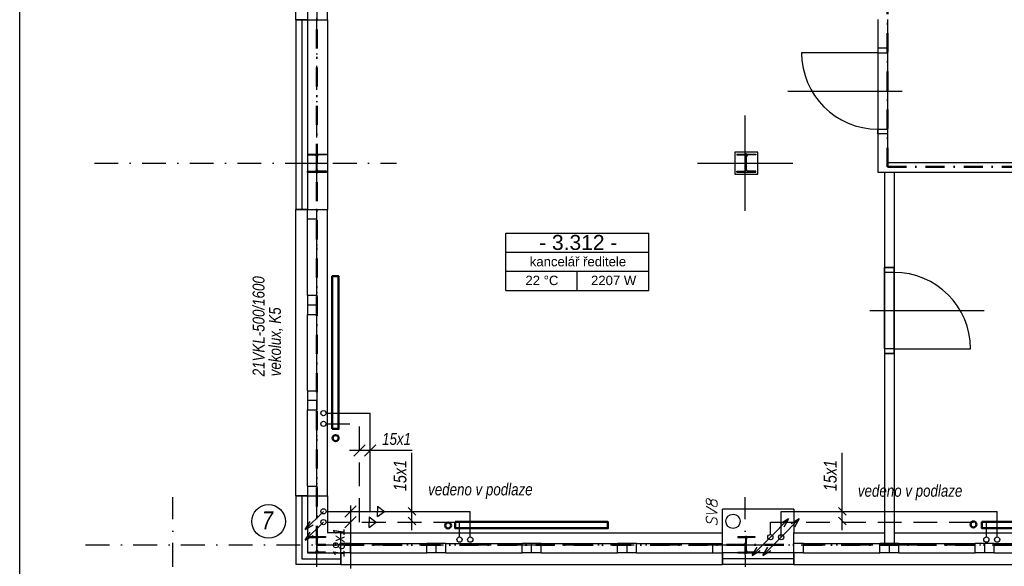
# Model space of a CAD drawing. Header units: millimetres. Extents: x 6435372 to 7248404, y 1559872 to 1886246.
# Tile 29 of 208: x 6642511 to 6652832, y 1664192 to 1669919. Entities that reach past the tile are written whole.
import ezdxf

# ---------------------------------------------------------------- set-up
doc = ezdxf.new("R2010")
doc.units = ezdxf.units.MM
for name, pattern in [('DASH', [75, 50, -25]), ('DASHDOT', [1, 0.5, -0.25, 0, -0.25]), ('ČERCHOVANÁ', [1, 0.5, -0.25, 0, -0.25])]:
    doc.linetypes.add(name, pattern=pattern)
for name, color, linetype in [('1__NP___M_STNOSTI__T', 7, 'Continuous'), ('matrice DPS', 122, 'Continuous'), ('UT-popis', 7, 'Continuous'), ('UT_popis', 7, 'Continuous'), ('UT_tělesa-popis', 7, 'Continuous')]:
    doc.layers.add(name, color=color, linetype=linetype)
for name, color, linetype, lineweight in [('požární úseky', 21, 'ČERCHOVANÁ', 50), ('UT_potrubí', 10, 'Continuous', 30), ('UT_telesa', 181, 'Continuous', 50)]:
    doc.layers.add(name, color=color, linetype=linetype, lineweight=lineweight)
doc.styles.add('ARIAL', font='arial.ttf')
doc.styles.add('INDRA', font='ariali.ttf')
doc.styles.add('KURZIVA', font='italic__.ttf')
doc.linetypes.add('IZOLACE_POLYSTYREN_EXPANDOVANY', pattern='A,1,[224,CADKON.SHX,S=0.01,R=0,X=-0.5,Y=-1.74],-2', length=3)

# ---------------------------------------------------------------- blocks, each defined once
blk = doc.blocks.new('CK_S_EXT_HEAHEA180')
for p, q in [((-90, 85.5), (90, 85.5)), ((-90, 85.5), (-90, 76)), ((-90, 76), (-18, 76)), ((-3, -61), (-3, 61)), ((3, -61), (3, 61)), ((90, 76), (18, 76)), ((90, 85.5), (90, 76)), ((-90, -85.5), (-90, -76)), ((-90, -76), (-18, -76)), ((-90, -85.5), (90, -85.5)), ((90, -76), (18, -76)), ((90, -85.5), (90, -76))]:
    blk.add_line(p, q)
for centre, start, end in [((-18, 61), 0, 90), ((18, 61), 90, 180), ((-18, -61), 270, 0), ((18, -61), 180, 270)]:
    blk.add_arc(centre, 15, start, end)
blk = doc.blocks.new('CK_S_EXT_HEAHEA200')
for p, q in [((-100, 95), (100, 95)), ((-100, 95), (-100, 85)), ((-100, 85), (-21.25, 85)), ((-3.25, -67), (-3.25, 67)), ((3.25, -67), (3.25, 67)), ((100, 85), (21.25, 85)), ((100, 95), (100, 85)), ((-100, -95), (-100, -85)), ((-100, -85), (-21.25, -85)), ((-100, -95), (100, -95)), ((100, -85), (21.25, -85)), ((100, -95), (100, -85))]:
    blk.add_line(p, q)
for centre, start, end in [((-21.25, 67), 0, 90), ((21.25, 67), 90, 180), ((-21.25, -67), 270, 0), ((21.25, -67), 180, 270)]:
    blk.add_arc(centre, 18, start, end)

msp = doc.modelspace()

# ---------------------------------------------------------------- linework, layer by layer
at = {"layer": '1__NP___M_STNOSTI__T', "color": 7}
for p, q in [((6647606, 1667483.1), (6647606, 1667683.1)), ((6647606, 1667683.1), (6649106, 1667683.1)), ((6649106, 1667483.1), (6649106, 1667683.1)), ((6647606, 1667283.1), (6647606, 1667483.1)), ((6647606, 1667483.1), (6649106, 1667483.1)), ((6647606, 1667483.1), (6649106, 1667483.1)), ((6649106, 1667283.1), (6649106, 1667483.1)), ((6647606, 1667083.1), (6647606, 1667283.1)), ((6647606, 1667283.1), (6649106, 1667283.1)), ((6647606, 1667283.1), (6649106, 1667283.1)), ((6648356, 1667083.1), (6648356, 1667283.1)), ((6649106, 1667083.1), (6649106, 1667283.1)), ((6647606, 1667083.1), (6649106, 1667083.1))]:
    msp.add_line(p, q, dxfattribs=at)
at = {"layer": 'matrice DPS', "linetype": 'DASHDOT', "ltscale": 500}
for p, q in [((6645627, 1661684.6), (6645627, 1676124.2)), ((6645627, 1661684.6), (6645627, 1676124.2)), ((6643293.3, 1668416.9), (6646460.4, 1668416.9)), ((6644127.2, 1661685.7), (6644115, 1664916.9)), ((6650127.2, 1661685.7), (6650115, 1664916.9)), ((6643201.3, 1664416.9), (6666231.4, 1664416.9))]:
    msp.add_line(p, q, dxfattribs=at)
at = {"layer": 'matrice DPS', "ltscale": 500}
for p, q in [((6645407, 1669916.9), (6645407, 1670916.9)), ((6645737, 1669916.9), (6645737, 1670916.9)), ((6645527, 1670016.9), (6645527, 1669916.9)), ((6645627, 1670016.9), (6645627, 1669916.9)), ((6645407, 1669916.9), (6645737, 1669916.9)), ((6645527, 1669916.9), (6645407, 1669916.9)), ((6645407, 1669916.9), (6645407, 1667931.4)), ((6645527, 1669916.9), (6645627, 1669916.9)), ((6645527, 1669916.9), (6645527, 1667931.4)), ((6645737, 1669916.9), (6645737, 1667931.4)), ((6651507, 1669921.9), (6651507, 1669621.9)), ((6651607, 1669921.9), (6651607, 1669621.9)), ((6651507, 1669571.9), (6650707, 1669571.9)), ((6651507, 1669621.9), (6651507, 1668721.9)), ((6651607, 1669621.9), (6651507, 1669621.9)), ((6651507, 1669621.9), (6651507, 1668721.9)), ((6651507, 1669621.9), (6651507, 1669571.9)), ((6651607, 1669621.9), (6651507, 1669621.9)), ((6651507, 1669571.9), (6651507, 1668771.9)), ((6651507, 1669571.9), (6651607, 1669571.9)), ((6651607, 1669621.9), (6651607, 1668721.9)), ((6651607, 1669571.9), (6651607, 1669621.9)), ((6651607, 1669571.9), (6651607, 1668771.9)), ((6650562, 1669171.9), (6651762, 1669171.9)), ((6650115, 1667916.9), (6650115, 1668916.9)), ((6651507, 1668721.9), (6651507, 1668771.9)), ((6651507, 1668771.9), (6651607, 1668771.9)), ((6651607, 1668771.9), (6651607, 1668721.9)), ((6651607, 1668721.9), (6651507, 1668721.9)), ((6651507, 1668721.9), (6651507, 1668321.9)), ((6651607, 1668721.9), (6651507, 1668721.9)), ((6651607, 1668721.9), (6651607, 1668421.9)), ((6645627, 1668311.9), (6645627, 1668521.9)), ((6650127, 1668330.9), (6650127, 1668521.9)), ((6645517, 1668416.9), (6645737, 1668416.9)), ((6649615, 1668416.9), (6650615, 1668416.9)), ((6650017, 1668416.9), (6650237, 1668416.9)), ((6651607, 1668421.9), (6653907, 1668421.9)), ((6651507, 1668321.9), (6651577, 1668321.9)), ((6651577, 1668321.9), (6651577, 1667321.9)), ((6651677, 1668321.9), (6653907, 1668321.9)), ((6651677, 1668321.9), (6651677, 1667321.9)), ((6645407, 1664931.4), (6645407, 1667931.4)), ((6645407, 1667931.4), (6645737, 1667931.4)), ((6645527, 1667931.4), (6645407, 1667931.4)), ((6645527, 1667831.4), (6645527, 1667931.4)), ((6645527, 1667931.4), (6645627, 1667931.4)), ((6645627, 1667831.4), (6645627, 1667931.4)), ((6645737, 1664931.4), (6645737, 1667931.4)), ((6645527, 1667031.4), (6645527, 1667831.4)), ((6645527, 1667831.4), (6645627, 1667831.4)), ((6645627, 1667031.4), (6645627, 1667831.4)), ((6651577, 1667321.9), (6651577, 1666421.9)), ((6651677, 1667321.9), (6651577, 1667321.9)), ((6651577, 1667271.9), (6651577, 1667321.9)), ((6651577, 1667321.9), (6651677, 1667321.9)), ((6651677, 1667321.9), (6651677, 1666421.9)), ((6651677, 1666421.9), (6651677, 1667321.9)), ((6651677, 1667321.9), (6651677, 1667271.9)), ((6651577, 1666471.9), (6651577, 1667271.9)), ((6651677, 1667271.9), (6651577, 1667271.9)), ((6651677, 1666471.9), (6651677, 1667271.9)), ((6645527, 1667031.4), (6645627, 1667031.4)), ((6645527, 1667031.4), (6645527, 1666931.4)), ((6645627, 1667031.4), (6645627, 1666931.4)), ((6645527, 1666931.4), (6645627, 1666931.4)), ((6645527, 1666931.4), (6645527, 1666831.4)), ((6645627, 1666931.4), (6645627, 1666831.4)), ((6645527, 1666031.4), (6645527, 1666831.4)), ((6645527, 1666831.4), (6645627, 1666831.4)), ((6645627, 1666031.4), (6645627, 1666831.4)), ((6651422, 1666871.9), (6652622, 1666871.9)), ((6651677, 1666471.9), (6651577, 1666471.9)), ((6651577, 1666471.9), (6651577, 1666421.9)), ((6651677, 1666421.9), (6651577, 1666421.9)), ((6651577, 1666421.9), (6651577, 1664431.4)), ((6651577, 1666421.9), (6651677, 1666421.9)), ((6651677, 1666421.9), (6651677, 1666471.9)), ((6651677, 1666471.9), (6652477, 1666471.9)), ((6651677, 1666421.9), (6651677, 1664431.4)), ((6645527, 1666031.4), (6645627, 1666031.4)), ((6645527, 1666031.4), (6645527, 1665931.4)), ((6645627, 1666031.4), (6645627, 1665931.4)), ((6645527, 1665931.4), (6645627, 1665931.4)), ((6645527, 1665931.4), (6645527, 1665831.4)), ((6645627, 1665931.4), (6645627, 1665831.4)), ((6645527, 1665031.4), (6645527, 1665831.4)), ((6645527, 1665831.4), (6645627, 1665831.4)), ((6645627, 1665031.4), (6645627, 1665831.4)), ((6645527, 1665031.4), (6645627, 1665031.4)), ((6645527, 1665031.4), (6645527, 1664931.4)), ((6645627, 1665031.4), (6645627, 1664931.4)), ((6645407, 1664931.4), (6645737, 1664931.4)), ((6645527, 1664931.4), (6645407, 1664931.4)), ((6645407, 1664931.4), (6645407, 1664211.4)), ((6645527, 1664931.4), (6645627, 1664931.4)), ((6645527, 1664931.4), (6645527, 1664331.4)), ((6645737, 1664931.4), (6645737, 1664541.4)), ((6649877, 1664541.4), (6649877, 1664791.4)), ((6650627, 1664791.4), (6649877, 1664791.4)), ((6650627, 1664791.4), (6650627, 1664541.4)), ((6645877, 1664541.4), (6645737, 1664541.4)), ((6645877, 1664541.4), (6649877, 1664541.4)), ((6645877, 1664211.4), (6645877, 1664541.4)), ((6649877, 1664211.4), (6649877, 1664541.4)), ((6650627, 1664211.4), (6650627, 1664541.4)), ((6650627, 1664541.4), (6651577, 1664541.4)), ((6651677, 1664541.4), (6655627, 1664541.4)), ((6645627, 1664321.4), (6645627, 1664512.4)), ((6645977, 1664431.4), (6645877, 1664431.4)), ((6645877, 1664331.4), (6645877, 1664431.4)), ((6645977, 1664431.4), (6646777, 1664431.4)), ((6645977, 1664331.4), (6645977, 1664431.4)), ((6646877, 1664431.4), (6646777, 1664431.4)), ((6646777, 1664331.4), (6646777, 1664431.4)), ((6646877, 1664331.4), (6646877, 1664431.4)), ((6646977, 1664431.4), (6646877, 1664431.4)), ((6646977, 1664431.4), (6647777, 1664431.4)), ((6646977, 1664331.4), (6646977, 1664431.4)), ((6647877, 1664431.4), (6647777, 1664431.4)), ((6647777, 1664331.4), (6647777, 1664431.4)), ((6647877, 1664331.4), (6647877, 1664431.4)), ((6647977, 1664431.4), (6647877, 1664431.4)), ((6647977, 1664431.4), (6648777, 1664431.4)), ((6647977, 1664331.4), (6647977, 1664431.4)), ((6648877, 1664431.4), (6648777, 1664431.4)), ((6648777, 1664331.4), (6648777, 1664431.4)), ((6648877, 1664331.4), (6648877, 1664431.4)), ((6648977, 1664431.4), (6648877, 1664431.4)), ((6648977, 1664431.4), (6649777, 1664431.4)), ((6648977, 1664331.4), (6648977, 1664431.4)), ((6649777, 1664331.4), (6649777, 1664431.4)), ((6649777, 1664431.4), (6649877, 1664431.4)), ((6649877, 1664331.4), (6649877, 1664431.4)), ((6650027, 1664416.9), (6650227, 1664416.9)), ((6650127, 1664321.4), (6650127, 1664512.4)), ((6650727, 1664431.4), (6650627, 1664431.4)), ((6650627, 1664331.4), (6650627, 1664431.4)), ((6650727, 1664431.4), (6651527, 1664431.4)), ((6650727, 1664331.4), (6650727, 1664431.4)), ((6651627, 1664431.4), (6651527, 1664431.4)), ((6651527, 1664331.4), (6651527, 1664431.4)), ((6651677, 1664431.4), (6651577, 1664431.4)), ((6651627, 1664331.4), (6651627, 1664431.4)), ((6651727, 1664431.4), (6651627, 1664431.4)), ((6651727, 1664431.4), (6652527, 1664431.4)), ((6651727, 1664331.4), (6651727, 1664431.4)), ((6652627, 1664431.4), (6652527, 1664431.4)), ((6652527, 1664331.4), (6652527, 1664431.4)), ((6652627, 1664331.4), (6652627, 1664431.4)), ((6652727, 1664431.4), (6652627, 1664431.4)), ((6652727, 1664431.4), (6653527, 1664431.4)), ((6652727, 1664331.4), (6652727, 1664431.4)), ((6645527, 1664331.4), (6645877, 1664331.4)), ((6645977, 1664331.4), (6645877, 1664331.4)), ((6645877, 1664331.4), (6645877, 1664211.4)), ((6645977, 1664331.4), (6646777, 1664331.4)), ((6646877, 1664331.4), (6646777, 1664331.4)), ((6646977, 1664331.4), (6646877, 1664331.4)), ((6646977, 1664331.4), (6647777, 1664331.4)), ((6647877, 1664331.4), (6647777, 1664331.4)), ((6647977, 1664331.4), (6647877, 1664331.4)), ((6647977, 1664331.4), (6648777, 1664331.4)), ((6648877, 1664331.4), (6648777, 1664331.4)), ((6648977, 1664331.4), (6648877, 1664331.4)), ((6648977, 1664331.4), (6649777, 1664331.4)), ((6649777, 1664331.4), (6649877, 1664331.4)), ((6650627, 1664331.4), (6649877, 1664331.4)), ((6649877, 1664331.4), (6649877, 1664211.4)), ((6650727, 1664331.4), (6650627, 1664331.4)), ((6650627, 1664331.4), (6650627, 1664211.4)), ((6650727, 1664331.4), (6651527, 1664331.4)), ((6651627, 1664331.4), (6651527, 1664331.4)), ((6651727, 1664331.4), (6651627, 1664331.4)), ((6651727, 1664331.4), (6652527, 1664331.4)), ((6652627, 1664331.4), (6652527, 1664331.4)), ((6652727, 1664331.4), (6652627, 1664331.4)), ((6652727, 1664331.4), (6653527, 1664331.4)), ((6645877, 1664211.4), (6645407, 1664211.4)), ((6645877, 1664211.4), (6649877, 1664211.4)), ((6650627, 1664211.4), (6649877, 1664211.4)), ((6650627, 1664211.4), (6655627, 1664211.4))]:
    msp.add_line(p, q, dxfattribs=at)
at = {"layer": 'matrice DPS', "color": 0, "linetype": 'Continuous', "ltscale": 500}
msp.add_line((6651577, 1668321.9), (6651677, 1668321.9), dxfattribs=at)
at = {"layer": 'matrice DPS', "linetype": 'IZOLACE_POLYSTYREN_EXPANDOVANY', "ltscale": 500}
for points in [[(6645467, 1669916.9), (6645467, 1667931.4)], [(6645467, 1664931.4), (6645467, 1664271.4), (6645877, 1664271.4)], [(6650627, 1664271.4), (6649877, 1664271.4)]]:
    msp.add_lwpolyline(points, dxfattribs=at)
at = {"layer": 'matrice DPS', "ltscale": 500}
msp.add_lwpolyline([(6650247, 1668531.9), (6650007, 1668531.9), (6650007, 1668301.9), (6650247, 1668301.9)], close=True, dxfattribs=at)
msp.add_circle((6649988.1, 1664663.4), 75, dxfattribs=at)
for centre, start, end in [((6651507, 1669571.9), 180, 270), ((6651677, 1666471.9), 0, 90)]:
    msp.add_arc(centre, 800, start, end, dxfattribs=at)
at = {"layer": 'požární úseky', "ltscale": 400}
for p, q in [((6645627, 1664416.9), (6645627, 1674171.9)), ((6651606, 1668377.5), (6651607, 1671972.7)), ((6651606, 1668377.5), (6658199.1, 1668377.5)), ((6662124, 1664416.9), (6645627, 1664416.9))]:
    msp.add_line(p, q, dxfattribs=at)
at = {"layer": 'UT-popis', "ltscale": 400}
for p, q in [((6646012.9, 1665346), (6646131.3, 1665464.4)), ((6646125.4, 1665346), (6646243.8, 1665464.4)), ((6646625.1, 1665405.2), (6645966.5, 1665405.2)), ((6646622.9, 1664570.9), (6646622.9, 1665381.1)), ((6651132.8, 1664570.9), (6651132.8, 1665381.1)), ((6645918.6, 1664708.4), (6646037, 1664826.8)), ((6645977.8, 1664827.6), (6645977.8, 1664169)), ((6646262.7, 1664822.9), (6646262.7, 1664767.6)), ((6646262.7, 1664822.9), (6646336, 1664767.6)), ((6646262.7, 1664712.3), (6646262.7, 1664767.6)), ((6646262.7, 1664712.3), (6646336, 1664767.6)), ((6646662.7, 1664727.8), (6646583.1, 1664807.4)), ((6651172.6, 1664727.8), (6651093, 1664807.4)), ((6645918.6, 1664595.9), (6646037, 1664714.3)), ((6646173, 1664710.4), (6646173, 1664655.1)), ((6646173, 1664710.4), (6646246.3, 1664655.1)), ((6646173, 1664599.8), (6646173, 1664655.1)), ((6646173, 1664599.8), (6646246.3, 1664655.1)), ((6646662.7, 1664627.8), (6646583.1, 1664707.4)), ((6651172.6, 1664627.8), (6651093, 1664707.4))]:
    msp.add_line(p, q, dxfattribs=at)
at = {"layer": 'UT_popis', "ltscale": 400}
for p, q in [((6645694.9, 1664767.6), (6645504.3, 1664576.9)), ((6645504.3, 1664576.9), (6645555, 1664661.1)), ((6645694.9, 1664655.1), (6645504.3, 1664464.4)), ((6645504.3, 1664576.9), (6645588.4, 1664627.6)), ((6650379.8, 1664497.1), (6650570.4, 1664687.8)), ((6650570.4, 1664687.8), (6650486.3, 1664637.1)), ((6650492.3, 1664497.1), (6650682.9, 1664687.8)), ((6650570.4, 1664687.8), (6650519.7, 1664603.6)), ((6650682.9, 1664687.8), (6650598.8, 1664637.1)), ((6650682.9, 1664687.8), (6650632.2, 1664603.6)), ((6645504.3, 1664464.4), (6645555, 1664548.6)), ((6645504.3, 1664464.4), (6645588.4, 1664515.1)), ((6650379.8, 1664497.1), (6650189.1, 1664306.5)), ((6650492.3, 1664497.1), (6650301.6, 1664306.5)), ((6650189.1, 1664306.5), (6650239.8, 1664390.6)), ((6650189.1, 1664306.5), (6650273.2, 1664357.2)), ((6650301.6, 1664306.5), (6650352.3, 1664390.6)), ((6650301.6, 1664306.5), (6650385.7, 1664357.2))]:
    msp.add_line(p, q, dxfattribs=at)
msp.add_circle((6645119.9, 1664661.8), 176.2, dxfattribs=at)
at = {"layer": 'UT_potrubí'}
for p, q in [((6645722.4, 1665796.7), (6646184.6, 1665796.7)), ((6646184.6, 1664767.6), (6646184.6, 1665796.7)), ((6645722.4, 1664767.6), (6647234, 1664767.6)), ((6647234, 1664498.9), (6647234, 1664767.6)), ((6650492.3, 1664767.6), (6652756.5, 1664767.6)), ((6650492.3, 1664497.1), (6650492.3, 1664767.6)), ((6652756.5, 1664498.9), (6652756.5, 1664767.6))]:
    msp.add_line(p, q, dxfattribs=at)
at = {"layer": 'UT_potrubí', "linetype": 'DASH', "ltscale": 5}
for p, q in [((6645722.4, 1665684.2), (6646072.1, 1665684.2)), ((6646072.1, 1664655.1), (6646072.1, 1665684.2)), ((6645722.4, 1664655.1), (6647121.5, 1664655.1)), ((6647121.5, 1664498.9), (6647121.5, 1664655.1)), ((6650379.8, 1664655.1), (6652644, 1664655.1)), ((6650379.8, 1664524.6), (6650379.8, 1664655.1)), ((6652644, 1664498.9), (6652644, 1664655.1))]:
    msp.add_line(p, q, dxfattribs=at)
at = {"layer": 'UT_potrubí', "ltscale": 400}
msp.add_lwpolyline([(6642510.7, 1698405.8), (6672210.7, 1698405.8), (6672210.7, 1656405.8), (6642510.7, 1656405.8)], close=True, dxfattribs=at)
for centre in [(6645694.9, 1665796.7), (6645694.9, 1665684.2), (6645694.9, 1664767.6), (6645694.9, 1664655.1), (6650379.8, 1664497.1), (6650492.3, 1664497.1), (6647121.5, 1664471.5), (6647234, 1664471.5), (6652644, 1664471.5), (6652756.5, 1664471.5)]:
    msp.add_circle(centre, 27.5, dxfattribs=at)
at = {"layer": 'UT_telesa', "ltscale": 400}
for points in [[(6645787, 1665631.4), (6645787, 1667231.4), (6645853, 1667231.4), (6645853, 1665631.4)], [(6647077, 1664657.4), (6648677, 1664657.4), (6648677, 1664591.4), (6647077, 1664591.4)], [(6652597.5, 1664657.4), (6654397.5, 1664657.4), (6654397.5, 1664591.4), (6652597.5, 1664591.4)]]:
    msp.add_lwpolyline(points, close=True, dxfattribs=at)
for centre in [(6645822.2, 1665535.1), (6647001.6, 1664619.9), (6652508.5, 1664631.3)]:
    msp.add_circle(centre, 31.3, dxfattribs=at)

# ---------------------------------------------------------------- block references
at = {"layer": 'matrice DPS', "ltscale": 500}
for name, p in [('CK_S_EXT_HEAHEA200', (6645627, 1668416.9)), ('CK_S_EXT_HEAHEA200', (6650127, 1668416.9)), ('CK_S_EXT_HEAHEA180', (6645627, 1664416.9)), ('CK_S_EXT_HEAHEA180', (6650127, 1664416.9))]:
    msp.add_blockref(name, p, dxfattribs=at)

# ---------------------------------------------------------------- texts
at = {"layer": '1__NP___M_STNOSTI__T', "color": 7, "style": 'ARIAL'}
for s, height, p in [('- 3.312 -', 157.73, (6647955.7, 1667506.6)), ('kancelář ředitele', 98.581, (6647857.5, 1667335.4)), ('22 °C', 98.58, (6647812, 1667138.1)), ('2207 W', 98.58, (6648499.5, 1667138.1))]:
    msp.add_text(s, height=height, dxfattribs=at).set_placement(p)
at = {"layer": 'matrice DPS', "ltscale": 500, "style": 'KURZIVA'}
msp.add_text('SV8', height=115, rotation=90, dxfattribs=at).set_placement((6649823.2, 1664608))
at = {"layer": 'UT-popis', "ltscale": 400, "style": 'INDRA', "width": 0.8}
for p in [(6646564.5, 1664979), (6651074.4, 1664979)]:
    msp.add_text('15x1', height=135, rotation=90, dxfattribs=at).set_placement(p)
at = {"layer": 'UT_popis', "linetype": 'Continuous', "style": 'INDRA', "width": 0.8}
for s, height, p in [('15x1', 125, (6646310, 1665464.5)), ('vedeno v podlaze', 125, (6646792.5, 1664934.9)), ('vedeno v podlaze', 125, (6651297.3, 1664920.7)), ('7', 187.5, (6645049.9, 1664580.2))]:
    msp.add_text(s, height=height, dxfattribs=at).set_placement(p)
msp.add_text('18x1', height=125, rotation=90, dxfattribs=at).set_placement((6645918.6, 1664289))
at = {"layer": 'UT_tělesa-popis', "ltscale": 400, "style": 'INDRA', "width": 0.8}
for s, p in [('21VKL-500/1600', (6645077.2, 1666183)), ('vekolux, K5', (6645248.7, 1666183))]:
    msp.add_text(s, height=125, rotation=90, dxfattribs=at).set_placement(p)

doc.saveas('drawing.dxf')
